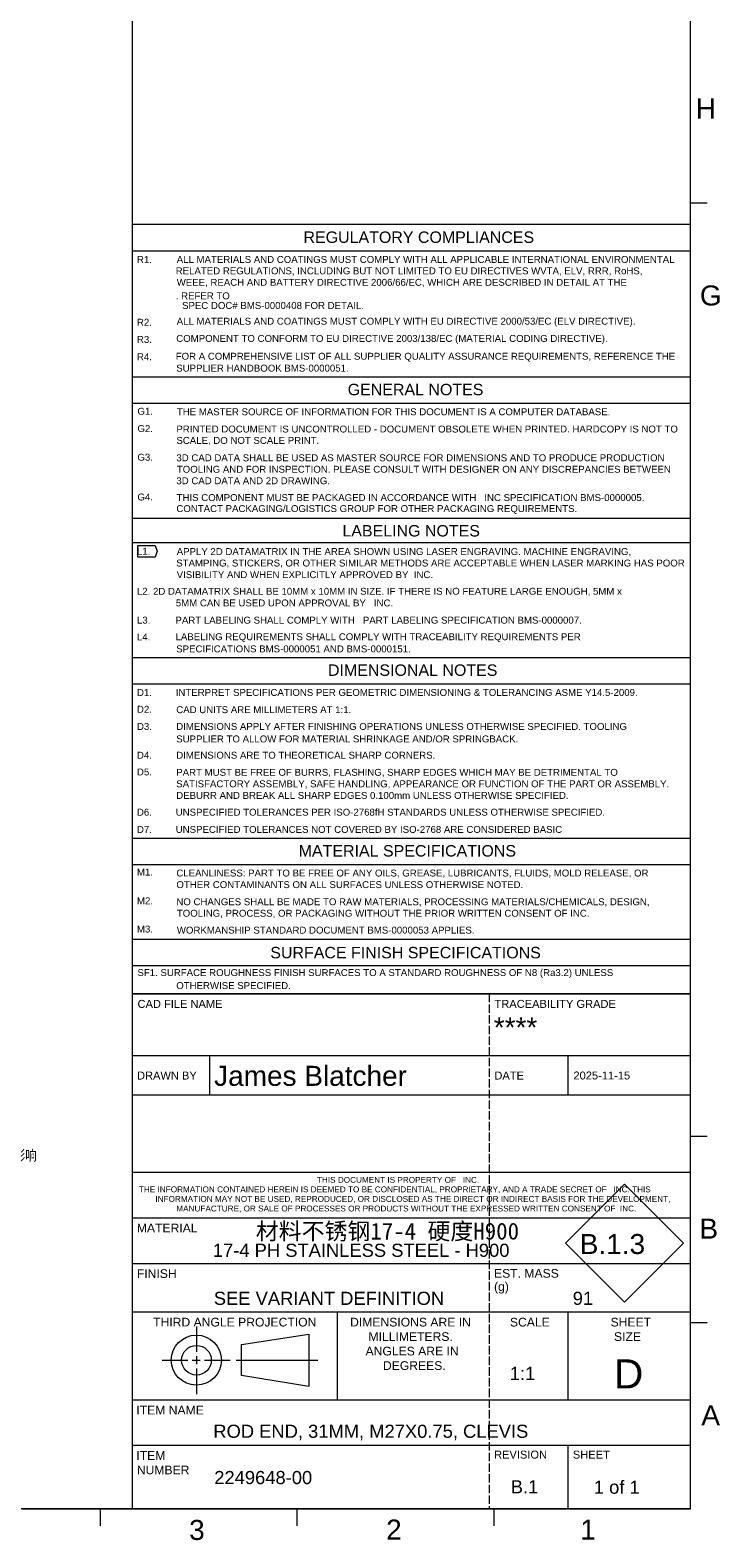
# Model space of a CAD drawing. Header units: millimetres. Extents: x 284 to 1085, y 7 to 266.
# Tile 11 of 21: x 683 to 714, y 8 to 75. Entities that reach past the tile are written whole.
import ezdxf

# ---------------------------------------------------------------- set-up
doc = ezdxf.new("R2010")
doc.units = ezdxf.units.MM
doc.linetypes.add('DASHED', pattern=[19.05, 12.7, -6.35])
doc.linetypes.add('PDF_IMPORT', pattern=[1, 0.8, -0.2])
for name, color, linetype in [('HIDDEN', 2, 'DASHED'), ('PDF3_几何图形', 7, 'Continuous'), ('PDF3_文字', 7, 'Continuous')]:
    doc.layers.add(name, color=color, linetype=linetype)
doc.styles.add('PDF F1', font='arial.ttf')
doc.styles.add('PDF SimSun', font='simsun.ttc')
doc.styles.add('sun-style', font='simhei.ttf', dxfattribs={"width": 0.8})

msp = doc.modelspace()

# ---------------------------------------------------------------- linework, layer by layer
at = {"layer": 'PDF3_几何图形', "lineweight": 13}
for points in [[(712.836, 8.838), (712.836, 142.781), (505.433, 142.781), (505.433, 8.838), (505.433, 73.805)], [(687.789, 142.781), (687.789, 8.838)], [(712.835, 67.425), (713.59, 67.425)], [(687.789, 65.269), (712.836, 65.269)], [(687.789, 59.622), (712.836, 59.622)], [(687.789, 58.436), (712.836, 58.436)], [(687.789, 53.284), (712.836, 53.284)], [(687.789, 52.185), (712.836, 52.185)], [(687.789, 47.033), (712.836, 47.033)], [(687.789, 45.848), (712.836, 45.848)], [(687.789, 38.929), (712.836, 38.929)], [(687.789, 37.743), (712.836, 37.743)], [(687.789, 34.402), (712.836, 34.402)], [(687.789, 33.217), (712.836, 33.217)], [(687.789, 29.186), (712.836, 29.186)], [(691.259, 29.186), (691.259, 27.418)], [(707.339, 29.186), (707.339, 27.418)], [(687.789, 27.418), (712.836, 27.418)], [(712.835, 25.565), (713.59, 25.565)], [(687.789, 23.948), (712.836, 23.948)], [(687.789, 21.9), (712.836, 21.9)], [(687.789, 19.853), (712.836, 19.853)], [(687.789, 17.675), (712.836, 17.675)], [(696.993, 17.675), (696.993, 13.731)], [(707.339, 17.675), (707.339, 13.731)], [(690.677, 17.029), (690.677, 15.886)], [(712.835, 17.201), (713.59, 17.201)], [(690.677, 15.692), (690.677, 15.326)], [(689.147, 15.52), (690.289, 15.52)], [(690.483, 15.52), (690.849, 15.52)], [(690.677, 15.132), (690.677, 13.99)], [(691.043, 15.52), (692.186, 15.52)], [(692.466, 15.52), (696.13, 15.52)], [(687.789, 13.731), (712.836, 13.731)], [(687.789, 11.705), (712.836, 11.705)], [(707.339, 11.705), (707.339, 8.838)], [(682.852, 8.838), (712.836, 8.838), (505.433, 8.838), (605.384, 8.838)], [(686.366, 8.838), (686.366, 8.083)], [(695.182, 8.838), (695.182, 8.083)], [(704.019, 8.838), (704.019, 8.083)]]:
    msp.add_lwpolyline(points, dxfattribs=at)
for points in [[(712.836, 31.945), (712.836, 66.455), (687.789, 66.455), (687.789, 31.945)], [(688.047, 51.538), (688.047, 52.056), (688.823, 52.056), (688.909, 51.797), (688.823, 51.538)], [(712.836, 8.838), (712.836, 31.945), (687.789, 31.945), (687.789, 8.838)], [(692.703, 16.21), (695.721, 16.684), (695.721, 14.334), (692.703, 14.83)]]:
    msp.add_lwpolyline(points, close=True, dxfattribs=at)
at = {"layer": 'PDF3_几何图形', "linetype": 'PDF_IMPORT', "lineweight": 13, "ltscale": 0.473333}
msp.add_lwpolyline([(703.804, 31.945), (703.804, 8.838)], dxfattribs=at)
at = {"layer": 'PDF3_几何图形', "color": 12, "lineweight": 13, "true_color": 0xb50000}
msp.add_lwpolyline([(709.882, 23.409), (712.534, 20.758), (709.882, 18.107), (707.231, 20.758)], close=True, dxfattribs=at)
at = {"layer": 'PDF3_几何图形', "lineweight": 13}
for centre, radius in [((690.674, 15.515), 1.124), ((690.68, 15.511), 0.665)]:
    msp.add_circle(centre, radius, dxfattribs=at)

# ---------------------------------------------------------------- texts
at = {"layer": 'HIDDEN', "insert": (665.788, 28.799), "char_height": 0.46396, "attachment_point": 1, "style": 'sun-style'}
msp.add_mtext_dynamic_manual_height_columns('{\\C240;\\c2367469;按照 ASME Y14.5-2009 标准对几何尺寸与公差进行解释。\\PCAD单位以毫米为单位，比例为1:1。\\P尺寸仅在完成加工操作后适用，除非另有特别说明。工具制作\\P供应商应考虑到材料的收缩和/或回弹现象。\\P尺寸系以理论上的锐角为准。\\P部件必须无毛刺、闪光、锐边等瑕疵，因为这些瑕疵可能会对使用造成不利影响\\P组件的装配情况、安全性、外观或部件或组件的功能均令人满意。\\P去除毛刺并消除所有锐边，尺寸为 0.100 毫米，除非另有特别说明。\\PISO-2768fH标准中未明确规定的容差值，除非另有特别说明。\\P未被 ISO-2768 所涵盖的未具体说明的容差被视为基本范畴}', width=23.72687, gutter_width=3.866, heights=[0], dxfattribs=at)
at = {"layer": 'PDF3_文字', "style": 'PDF F1'}
for s, height, p in [('  SPEC DOC# BMS-0000408 FOR DETAIL.', 0.30937, (689.791, 62.668)), ('THIS COMPONENT MUST BE PACKAGED IN ACCORDANCE WITH   INC SPECIFICATION BMS-0000005.', 0.30937, (689.788, 54.051)), ('VISIBILITY AND WHEN EXPLICITLY APPROVED BY  INC.', 0.30937, (689.791, 50.593)), ('5MM CAN BE USED UPON APPROVAL BY   INC.', 0.30937, (689.754, 49.325)), ('PART LABELING SHALL COMPLY WITH   PART LABELING SPECIFICATION BMS-0000007.', 0.30937, (689.738, 48.552)), ('LABELING REQUIREMENTS SHALL COMPLY WITH TRACEABILITY REQUIREMENTS PER ', 0.30937, (689.74, 47.809)), ('THIS DOCUMENT IS PROPERTY OF   INC.', 0.26275, (696.083, 23.47)), ('THE INFORMATION CONTAINED HEREIN IS DEEMED TO BE CONFIDENTIAL, PROPRIETARY, AND A TRADE SECRET OF   INC. THIS', 0.262749, (688.097, 23.043)), ('MANUFACTURE, OR SALE OF PROCESSES OR PRODUCTS WITHOUT THE EXPRESSED WRITTEN CONSENT OF  INC.', 0.26275, (689.775, 22.184))]:
    msp.add_text(s, height=height, dxfattribs=at).set_placement(p)
at = {"layer": 'PDF3_文字', "attachment_point": 4, "style": 'PDF F1'}
for s, insert, char_height in [('H', (713.078, 71.659), 0.898), ('REGULATORY COMPLIANCES', (695.48, 65.883), 0.51279), ('R1.', (688.009, 64.885), 0.3094), ('ALL MATERIALS AND COATINGS MUST COMPLY WITH ALL APPLICABLE INTERNATIONAL ENVIRONMENTAL', (689.793, 64.885), 0.30937), ('RELATED REGULATIONS, INCLUDING BUT NOT LIMITED TO EU DIRECTIVES WVTA, ELV, RRR, RoHS,', (689.749, 64.348), 0.30937), ('WEEE, REACH AND BATTERY DIRECTIVE 2006/66/EC, WHICH ARE DESCRIBED IN DETAIL AT THE', (689.793, 63.833), 0.30937), ('G', (713.264, 63.266), 0.898), ('. REFER TO', (689.749, 63.253), 0.3094), ('R2.', (688.009, 62.071), 0.3094), ('ALL MATERIALS AND COATINGS MUST COMPLY WITH EU DIRECTIVE 2000/53/EC (ELV DIRECTIVE).', (689.793, 62.071), 0.30937), ('R3.', (688.009, 61.298), 0.3094), ('COMPONENT TO CONFORM TO EU DIRECTIVE 2003/138/EC (MATERIAL CODING DIRECTIVE).', (689.772, 61.298), 0.30937), ('R4.', (688.009, 60.524), 0.3094), ('FOR A COMPREHENSIVE LIST OF ALL SUPPLIER QUALITY ASSURANCE REQUIREMENTS, REFERENCE THE', (689.749, 60.503), 0.30937), ('SUPPLIER HANDBOOK BMS-0000051.', (689.772, 60.009), 0.30937), ('GENERAL NOTES', (697.463, 59.05), 0.51279), ('G1.', (688.03, 58.075), 0.3094), ('THE MASTER SOURCE OF INFORMATION FOR THIS DOCUMENT IS A COMPUTER DATABASE.', (689.799, 58.052), 0.30937), ('G2.', (688.03, 57.301), 0.3094), ('SCALE, DO NOT SCALE PRINT.', (689.778, 56.741), 0.30937), ('PRINTED DOCUMENT IS UNCONTROLLED - DOCUMENT OBSOLETE WHEN PRINTED. HARDCOPY IS NOT TO', (689.778, 57.278), 0.30937), ('G3.', (688.03, 56.013), 0.3094), ('3D CAD DATA SHALL BE USED AS MASTER SOURCE FOR DIMENSIONS AND TO PRODUCE PRODUCTION', (689.778, 55.989), 0.30937), ('TOOLING AND FOR INSPECTION. PLEASE CONSULT WITH DESIGNER ON ANY DISCREPANCIES BETWEEN', (689.799, 55.474), 0.30937), ('3D CAD DATA AND 2D DRAWING.', (689.778, 54.958), 0.30937), ('G4.', (688.03, 54.229), 0.3094), ('CONTACT PACKAGING/LOGISTICS GROUP FOR OTHER PACKAGING REQUIREMENTS.', (689.778, 53.669), 0.30937), ('LABELING NOTES', (697.226, 52.713), 0.51279), ('L1.', (688.009, 51.8), 0.3094), ('STAMPING, STICKERS, OR OTHER SIMILAR METHODS ARE ACCEPTABLE WHEN LASER MARKING HAS POOR', (689.772, 51.241), 0.30937), ('APPLY 2D DATAMATRIX IN THE AREA SHOWN USING LASER ENGRAVING. MACHINE ENGRAVING,', (689.793, 51.757), 0.30937), ('L2. 2D DATAMATRIX SHALL BE 10MM x 10MM IN SIZE. IF THERE IS NO FEATURE LARGE ENOUGH, 5MM x', (688.009, 49.974), 0.30937), ('L3.', (688.009, 48.706), 0.3094), ('L4.', (688.009, 47.954), 0.3094), ('SPECIFICATIONS BMS-0000051 AND BMS-0000151.', (689.772, 47.417), 0.30937), ('DIMENSIONAL NOTES', (696.579, 46.462), 0.51279), ('D1.', (688.009, 45.462), 0.3094), ('INTERPRET SPECIFICATIONS PER GEOMETRIC DIMENSIONING & TOLERANCING ASME Y14.5-2009.', (689.749, 45.462), 0.30937), ('D2.', (688.009, 44.71), 0.3094), ('CAD UNITS ARE MILLIMETERS AT 1:1.', (689.772, 44.689), 0.30937), ('D3.', (688.009, 43.937), 0.3094), ('DIMENSIONS APPLY AFTER FINISHING OPERATIONS UNLESS OTHERWISE SPECIFIED. TOOLING', (689.772, 43.937), 0.30937), ('SUPPLIER TO ALLOW FOR MATERIAL SHRINKAGE AND/OR SPRINGBACK.', (689.772, 43.378), 0.30937), ('D4.', (688.009, 42.648), 0.3094), ('DIMENSIONS ARE TO THEORETICAL SHARP CORNERS.', (689.772, 42.648), 0.30937), ('D5.', (688.009, 41.896), 0.3094), ('PART MUST BE FREE OF BURRS, FLASHING, SHARP EDGES WHICH MAY BE DETRIMENTAL TO', (689.772, 41.853), 0.30937), ('SATISFACTORY ASSEMBLY, SAFE HANDLING, APPEARANCE OR FUNCTION OF THE PART OR ASSEMBLY.', (689.772, 41.337), 0.30937), ('DEBURR AND BREAK ALL SHARP EDGES 0.100mm UNLESS OTHERWISE SPECIFIED.', (689.772, 40.843), 0.30937), ('D6.', (688.009, 40.091), 0.3094), ('UNSPECIFIED TOLERANCES PER ISO-2768fH STANDARDS UNLESS OTHERWISE SPECIFIED.', (689.749, 40.091), 0.30937), ('D7.', (688.009, 39.318), 0.3094), ('UNSPECIFIED TOLERANCES NOT COVERED BY ISO-2768 ARE CONSIDERED BASIC', (689.749, 39.318), 0.30937), ('MATERIAL SPECIFICATIONS', (695.264, 38.357), 0.51279), ('M1.', (688.009, 37.406), 0.3094), ('CLEANLINESS: PART TO BE FREE OF ANY OILS, GREASE, LUBRICANTS, FLUIDS, MOLD RELEASE, OR', (689.778, 37.335), 0.30937), ('OTHER CONTAMINANTS ON ALL SURFACES UNLESS OTHERWISE NOTED.', (689.778, 36.841), 0.30937), ('M2.', (688.009, 36.117), 0.3094), ('NO CHANGES SHALL BE MADE TO RAW MATERIALS, PROCESSING MATERIALS/CHEMICALS, DESIGN,', (689.778, 36.046), 0.30937), ('TOOLING, PROCESS, OR PACKAGING WITHOUT THE PRIOR WRITTEN CONSENT OF INC.', (689.799, 35.531), 0.30937), ('M3.', (688.009, 34.849), 0.3094), ('WORKMANSHIP STANDARD DOCUMENT BMS-0000053 APPLIES.', (689.799, 34.8), 0.30937), ('SURFACE FINISH SPECIFICATIONS', (693.991, 33.791), 0.51279), ('SF1. SURFACE ROUGHNESS FINISH SURFACES TO A STANDARD ROUGHNESS OF N8 (Ra3.2) UNLESS', (688.03, 32.851), 0.30937), ('OTHERWISE SPECIFIED.', (689.772, 32.314), 0.30937), ('CAD FILE NAME', (688.035, 31.492), 0.35598), ('TRACEABILITY GRADE', (704.051, 31.492), 0.35598), ('****', (704.017, 30.438), 0.8984), ('DRAWN BY', (688.013, 28.28), 0.356), ('James Blatcher', (691.473, 28.261), 0.89843), ('DATE', (704.045, 28.28), 0.356), ('2025-11-15', (707.59, 28.28), 0.356), ('INFORMATION MAY NOT BE USED, REPRODUCED, OR DISCLOSED AS THE DIRECT OR INDIRECT BASIS FOR THE DEVELOPMENT,', (688.836, 22.721), 0.262749), ('MATERIAL', (688.004, 21.441), 0.3899), ('B', (713.243, 21.412), 0.898), ('17-4 PH STAINLESS STEEL - H900', (691.413, 20.438), 0.58907), ('FINISH', (688.004, 19.393), 0.3899), ('EST. MASS', (704.028, 19.404), 0.3899), ('(g)', (704.028, 18.754), 0.3899), ('SEE VARIANT DEFINITION', (691.457, 18.283), 0.58907), ('91', (707.558, 18.283), 0.5891), ('THIRD ANGLE PROJECTION', (688.735, 17.216), 0.38989), ('DIMENSIONS ARE IN', (697.572, 17.216), 0.38989), ('SCALE', (704.741, 17.216), 0.3899), ('SHEET', (709.257, 17.216), 0.3899), ('MILLIMETERS.', (698.396, 16.567), 0.38989), ('SIZE', (709.41, 16.567), 0.3899), ('ANGLES ARE IN', (698.265, 15.917), 0.38989), ('D', (709.41, 14.899), 1.305), ('DEGREES.', (699.045, 15.267), 0.3899), ('1:1', (704.734, 14.92), 0.5891), ('A', (713.329, 13.043), 0.898), ('ITEM NAME', (687.983, 13.272), 0.3899), ('ROD END, 31MM, M27X0.75, CLEVIS', (691.435, 12.269), 0.58907), ('REVISION', (704.03, 11.273), 0.356), ('SHEET', (707.564, 11.273), 0.356), ('ITEM', (687.983, 11.236), 0.3899), ('NUMBER', (688.004, 10.586), 0.3899), ('2249648-00', (691.478, 10.243), 0.5891), ('B.1', (704.778, 9.833), 0.5891), ('1 of 1', (708.506, 9.812), 0.5891), ('3', (690.351, 7.891), 0.898), ('2', (699.189, 7.913), 0.898), ('1', (707.897, 7.913), 0.898)]:
    msp.add_mtext(s, dxfattribs=dict(at, insert=insert, char_height=char_height))
at = {"layer": 'PDF3_文字', "color": 1, "true_color": 0xff1418, "insert": (693.341, 21.257), "char_height": 0.75358, "attachment_point": 4, "style": 'PDF SimSun'}
msp.add_mtext('材料不锈钢17-4 硬度H900', dxfattribs=at)
at = {"layer": 'PDF3_文字', "color": 12, "true_color": 0xb50000, "insert": (707.876, 20.716), "char_height": 0.8984, "attachment_point": 4, "style": 'PDF F1'}
msp.add_mtext('B.1.3', dxfattribs=at)

doc.saveas('drawing.dxf')
